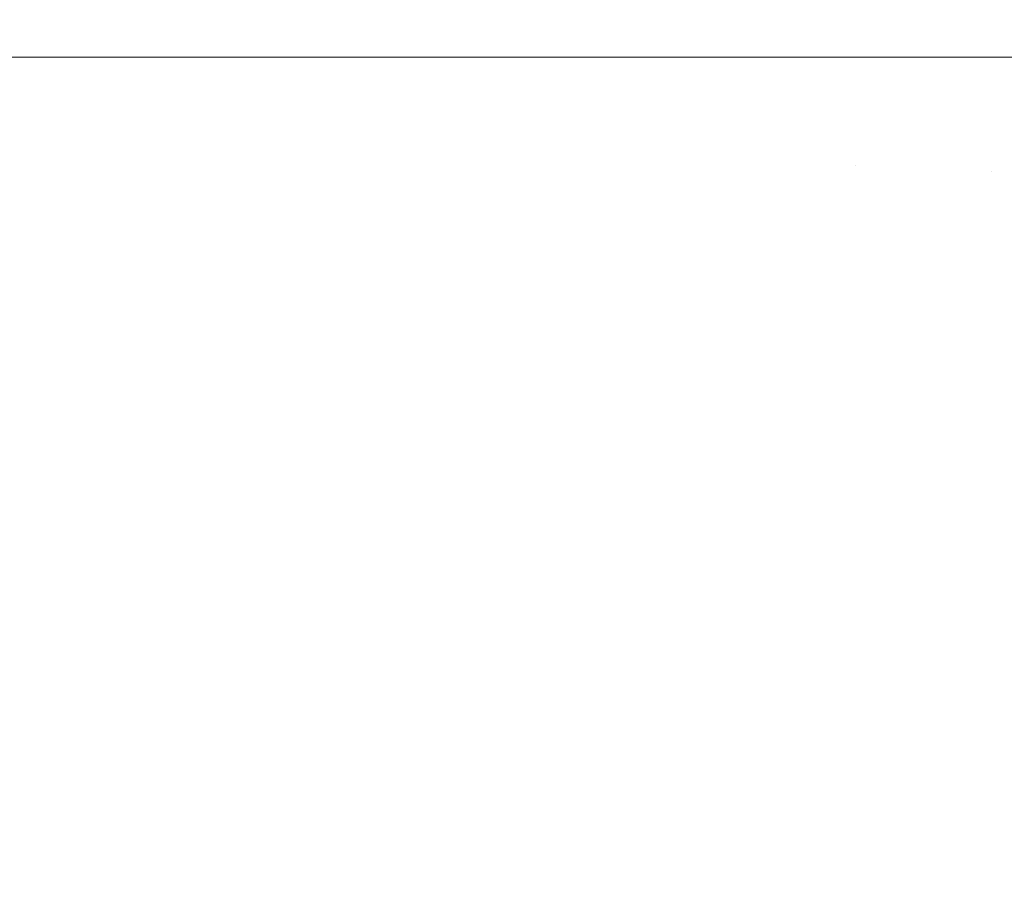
# Model space of a CAD drawing. Header units: centimetres. Extents: x -26 to 27.3, y -25.9 to -24.1.
# Tile 198 of 224: x 27.2238 to 27.2474, y -25.7799 to -25.759. Entities that reach past the tile are written whole.
import ezdxf

# ---------------------------------------------------------------- set-up
doc = ezdxf.new("R2010")
doc.units = ezdxf.units.CM
doc.header["$LTSCALE"] = 2.54
doc.layers.add('Lucido design-1', color=7, linetype='Continuous')

# ---------------------------------------------------------------- blocks, each defined once
blk = doc.blocks.new('Gruppo-7-1')
at = {"color": 7, "linetype": 'Continuous', "lineweight": 9}
for points, invisible_edges in [([(27.223786, -24.159888, 1182.413815), (27.223409, -24.159888, 1182.413976), (27.223409, -25.759888, 1182.413976), (27.223786, -25.759888, 1182.413815)], 10), ([(27.227066, -24.159888, 1181.633198), (27.227066, -25.759888, 1181.633198), (27.223412, -25.759888, 1181.631471), (27.223412, -24.159888, 1181.631471)], 5), ([(27.223786, -25.759888, 1182.413815), (27.227061, -25.759888, 1182.412246), (27.227061, -24.159888, 1182.412246), (27.223786, -24.159888, 1182.413815)], 10), ([(27.227629, -24.159888, 1182.411974), (27.227061, -24.159888, 1182.412246), (27.227061, -25.759888, 1182.412246), (27.227629, -25.759888, 1182.411974)], 10), ([(27.230652, -24.159888, 1181.635074), (27.230652, -25.759888, 1181.635074), (27.227066, -25.759888, 1181.633198), (27.227066, -24.159888, 1181.633198)], 5), ([(27.227629, -25.759888, 1182.411974), (27.230645, -25.759888, 1182.410368), (27.230645, -24.159888, 1182.410368), (27.227629, -24.159888, 1182.411974)], 10), ([(27.231384, -24.159888, 1182.409974), (27.230645, -24.159888, 1182.410368), (27.230645, -25.759888, 1182.410368), (27.231384, -25.759888, 1182.409974)], 10), ([(27.234162, -24.159888, 1181.637095), (27.234162, -25.759888, 1181.637095), (27.230652, -25.759888, 1181.635074), (27.230652, -24.159888, 1181.635074)], 5), ([(27.231384, -25.759888, 1182.409974), (27.234154, -25.759888, 1182.408345), (27.234154, -24.159888, 1182.408345), (27.231384, -24.159888, 1182.409974)], 10), ([(27.235047, -24.159888, 1182.40782), (27.234154, -24.159888, 1182.408345), (27.234154, -25.759888, 1182.408345), (27.235047, -25.759888, 1182.40782)], 10), ([(27.237592, -24.159888, 1181.639259), (27.237592, -25.759888, 1181.639259), (27.234162, -25.759888, 1181.637095), (27.234162, -24.159888, 1181.637095)], 5), ([(27.235047, -25.759888, 1182.40782), (27.237582, -25.759888, 1182.406179), (27.237582, -24.159888, 1182.406179), (27.235047, -24.159888, 1182.40782)], 10), ([(27.23861, -24.159888, 1182.405514), (27.237582, -24.159888, 1182.406179), (27.237582, -25.759888, 1182.406179), (27.23861, -25.759888, 1182.405514)], 10), ([(27.240933, -24.159888, 1181.641563), (27.240933, -25.759888, 1181.641563), (27.237592, -25.759888, 1181.639259), (27.237592, -24.159888, 1181.639259)], 5), ([(27.23861, -25.759888, 1182.405514), (27.240922, -25.759888, 1182.403875), (27.240922, -24.159888, 1182.403875), (27.23861, -24.159888, 1182.405514)], 10), ([(27.242068, -24.159888, 1182.403062), (27.240922, -24.159888, 1182.403875), (27.240922, -25.759888, 1182.403875), (27.242068, -25.759888, 1182.403062)], 10), ([(27.24423, -24.159888, 1181.64404), (27.24423, -25.759888, 1181.64404), (27.240933, -25.759888, 1181.641563), (27.240933, -24.159888, 1181.641563)], 5), ([(27.242068, -25.759888, 1182.403062), (27.243863, -25.759888, 1182.4017), (27.243863, -24.159888, 1182.4017), (27.242068, -24.159888, 1182.403062)], 10), ([(27.243863, -25.759888, 1182.4017), (27.244224, -25.759888, 1182.401407), (27.244224, -24.159888, 1182.401407), (27.243863, -24.159888, 1182.4017)], 10), ([(27.247132, -24.159888, 1182.399049), (27.244224, -24.159888, 1182.401407), (27.244224, -25.759888, 1182.401407), (27.247132, -25.759888, 1182.399049)], 10), ([(27.247379, -24.159888, 1181.646615), (27.247379, -25.759888, 1181.646615), (27.24423, -25.759888, 1181.64404), (27.24423, -24.159888, 1181.64404)], 5), ([(27.247132, -25.759888, 1182.399049), (27.247375, -25.759888, 1182.398835), (27.247375, -24.159888, 1182.398835), (27.247132, -24.159888, 1182.399049)], 10), ([(27.2503, -24.159888, 1182.39625), (27.247375, -24.159888, 1182.398835), (27.247375, -25.759888, 1182.398835), (27.2503, -25.759888, 1182.39625)], 10), ([(27.227066, -25.759888, 1181.633198), (27.227026, -25.761779, 1181.633198), (27.223375, -25.761624, 1181.631471), (27.223412, -25.759888, 1181.631471)], 7), ([(27.227061, -25.759888, 1182.412246), (27.223786, -25.759888, 1182.413815), (27.223749, -25.761639, 1182.413815), (27.227588, -25.761803, 1182.411974)], 14), ([(27.230652, -25.759888, 1181.635074), (27.230609, -25.761931, 1181.635074), (27.227026, -25.761779, 1181.633198), (27.227066, -25.759888, 1181.633198)], 7), ([(27.227588, -25.761803, 1182.411974), (27.227629, -25.759888, 1182.411974), (27.227061, -25.759888, 1182.412246)], 9), ([(27.230645, -25.759888, 1182.410368), (27.227629, -25.759888, 1182.411974), (27.227588, -25.761803, 1182.411974), (27.23134, -25.761962, 1182.409974)], 14), ([(27.234162, -25.759888, 1181.637095), (27.234116, -25.76208, 1181.637095), (27.230609, -25.761931, 1181.635074), (27.230652, -25.759888, 1181.635074)], 7), ([(27.23134, -25.761962, 1182.409974), (27.231384, -25.759888, 1182.409974), (27.230645, -25.759888, 1182.410368)], 9), ([(27.234154, -25.759888, 1182.408345), (27.231384, -25.759888, 1182.409974), (27.23134, -25.761962, 1182.409974), (27.234999, -25.762117, 1182.40782)], 14), ([(27.237592, -25.759888, 1181.639259), (27.237542, -25.762225, 1181.639259), (27.234116, -25.76208, 1181.637095), (27.234162, -25.759888, 1181.637095)], 7), ([(27.234999, -25.762117, 1182.40782), (27.235047, -25.759888, 1182.40782), (27.234154, -25.759888, 1182.408345)], 9), ([(27.237582, -25.759888, 1182.406179), (27.235047, -25.759888, 1182.40782), (27.234999, -25.762117, 1182.40782), (27.238559, -25.762269, 1182.405514)], 14), ([(27.240933, -25.759888, 1181.641563), (27.240881, -25.762367, 1181.641563), (27.237542, -25.762225, 1181.639259), (27.237592, -25.759888, 1181.639259)], 7), ([(27.238559, -25.762269, 1182.405514), (27.23861, -25.759888, 1182.405514), (27.237582, -25.759888, 1182.406179)], 9), ([(27.240922, -25.759888, 1182.403875), (27.23861, -25.759888, 1182.405514), (27.238559, -25.762269, 1182.405514), (27.242015, -25.762415, 1182.403062)], 14), ([(27.24423, -25.759888, 1181.64404), (27.244174, -25.762507, 1181.64404), (27.240881, -25.762367, 1181.641563), (27.240933, -25.759888, 1181.641563)], 7), ([(27.242015, -25.762415, 1182.403062), (27.242068, -25.759888, 1182.403062), (27.240922, -25.759888, 1182.403875)], 9), ([(27.242068, -25.759888, 1182.403062), (27.242015, -25.762415, 1182.403062), (27.243808, -25.762492, 1182.4017), (27.243863, -25.759888, 1182.4017)], 7), ([(27.243808, -25.762492, 1182.4017), (27.247074, -25.76263, 1182.399049), (27.247132, -25.759888, 1182.399049), (27.244224, -25.759888, 1182.401407)], 11), ([(27.244224, -25.759888, 1182.401407), (27.243863, -25.759888, 1182.4017), (27.243808, -25.762492, 1182.4017)], 10), ([(27.247379, -25.759888, 1181.646615), (27.24732, -25.762641, 1181.646615), (27.244174, -25.762507, 1181.64404), (27.24423, -25.759888, 1181.64404)], 7), ([(27.247074, -25.76263, 1182.399049), (27.250239, -25.762765, 1182.39625), (27.2503, -25.759888, 1182.39625), (27.247375, -25.759888, 1182.398835)], 11), ([(27.247375, -25.759888, 1182.398835), (27.247132, -25.759888, 1182.399049), (27.247074, -25.76263, 1182.399049)], 10), ([(27.250423, -25.759888, 1181.649318), (27.250362, -25.76277, 1181.649318), (27.24732, -25.762641, 1181.646615), (27.247379, -25.759888, 1181.646615)], 7), ([(27.227026, -25.761779, 1181.633198), (27.226906, -25.763666, 1181.633198), (27.223264, -25.763356, 1181.631471), (27.223375, -25.761624, 1181.631471)], 15), ([(27.223749, -25.761639, 1182.413815), (27.223638, -25.763388, 1182.413815), (27.227466, -25.763714, 1182.411974), (27.227588, -25.761803, 1182.411974)], 15), ([(27.230609, -25.761931, 1181.635074), (27.230479, -25.76397, 1181.635074), (27.226906, -25.763666, 1181.633198), (27.227026, -25.761779, 1181.633198)], 15), ([(27.227588, -25.761803, 1182.411974), (27.227466, -25.763714, 1182.411974), (27.231208, -25.764032, 1182.409974), (27.23134, -25.761962, 1182.409974)], 15), ([(27.234116, -25.76208, 1181.637095), (27.233976, -25.764268, 1181.637095), (27.230479, -25.76397, 1181.635074), (27.230609, -25.761931, 1181.635074)], 15), ([(27.23134, -25.761962, 1182.409974), (27.231208, -25.764032, 1182.409974), (27.234857, -25.764343, 1182.40782), (27.234999, -25.762117, 1182.40782)], 15), ([(27.237542, -25.762225, 1181.639259), (27.237393, -25.764559, 1181.639259), (27.233976, -25.764268, 1181.637095), (27.234116, -25.76208, 1181.637095)], 15), ([(27.234999, -25.762117, 1182.40782), (27.234857, -25.764343, 1182.40782), (27.238408, -25.764645, 1182.405514), (27.238559, -25.762269, 1182.405514)], 15), ([(27.240881, -25.762367, 1181.641563), (27.240723, -25.764842, 1181.641563), (27.237393, -25.764559, 1181.639259), (27.237542, -25.762225, 1181.639259)], 15), ([(27.238559, -25.762269, 1182.405514), (27.238408, -25.764645, 1182.405514), (27.241854, -25.764938, 1182.403062), (27.242015, -25.762415, 1182.403062)], 15), ([(27.244174, -25.762507, 1181.64404), (27.244008, -25.765122, 1181.64404), (27.240723, -25.764842, 1181.641563), (27.240881, -25.762367, 1181.641563)], 15), ([(27.242015, -25.762415, 1182.403062), (27.241854, -25.764938, 1182.403062), (27.243642, -25.76509, 1182.4017), (27.243808, -25.762492, 1182.4017)], 15), ([(27.243808, -25.762492, 1182.4017), (27.243642, -25.76509, 1182.4017), (27.2469, -25.765368, 1182.399049), (27.247074, -25.76263, 1182.399049)], 15), ([(27.24732, -25.762641, 1181.646615), (27.247145, -25.765389, 1181.646615), (27.244008, -25.765122, 1181.64404), (27.244174, -25.762507, 1181.64404)], 15), ([(27.247074, -25.76263, 1182.399049), (27.2469, -25.765368, 1182.399049), (27.250056, -25.765636, 1182.39625), (27.250239, -25.762765, 1182.39625)], 15), ([(27.250362, -25.76277, 1181.649318), (27.250179, -25.765647, 1181.649318), (27.247145, -25.765389, 1181.646615), (27.24732, -25.762641, 1181.646615)], 15), ([(27.226906, -25.763666, 1181.633198), (27.226705, -25.765546, 1181.633198), (27.223081, -25.765082, 1181.631471), (27.223264, -25.763356, 1181.631471)], 15), ([(27.223638, -25.763388, 1182.413815), (27.223452, -25.76513, 1182.413815), (27.227263, -25.765618, 1182.411974), (27.227466, -25.763714, 1182.411974)], 15), ([(27.230479, -25.76397, 1181.635074), (27.230262, -25.766002, 1181.635074), (27.226705, -25.765546, 1181.633198), (27.226906, -25.763666, 1181.633198)], 15), ([(27.227466, -25.763714, 1182.411974), (27.227263, -25.765618, 1182.411974), (27.230988, -25.766095, 1182.409974), (27.231208, -25.764032, 1182.409974)], 15), ([(27.233976, -25.764268, 1181.637095), (27.233744, -25.766448, 1181.637095), (27.230262, -25.766002, 1181.635074), (27.230479, -25.76397, 1181.635074)], 15), ([(27.231208, -25.764032, 1182.409974), (27.230988, -25.766095, 1182.409974), (27.234621, -25.76656, 1182.40782), (27.234857, -25.764343, 1182.40782)], 15), ([(27.237393, -25.764559, 1181.639259), (27.237146, -25.766883, 1181.639259), (27.233744, -25.766448, 1181.637095), (27.233976, -25.764268, 1181.637095)], 15), ([(27.234857, -25.764343, 1182.40782), (27.234621, -25.76656, 1182.40782), (27.238156, -25.767013, 1182.405514), (27.238408, -25.764645, 1182.405514)], 15), ([(27.240723, -25.764842, 1181.641563), (27.24046, -25.767308, 1181.641563), (27.237146, -25.766883, 1181.639259), (27.237393, -25.764559, 1181.639259)], 15), ([(27.238408, -25.764645, 1182.405514), (27.238156, -25.767013, 1182.405514), (27.241586, -25.767452, 1182.403062), (27.241854, -25.764938, 1182.403062)], 15), ([(27.244008, -25.765122, 1181.64404), (27.24373, -25.767727, 1181.64404), (27.24046, -25.767308, 1181.641563), (27.240723, -25.764842, 1181.641563)], 15), ([(27.241854, -25.764938, 1182.403062), (27.241586, -25.767452, 1182.403062), (27.243366, -25.76768, 1182.4017), (27.243642, -25.76509, 1182.4017)], 15), ([(27.226705, -25.765546, 1181.633198), (27.226426, -25.767417, 1181.633198), (27.222824, -25.766799, 1181.631471), (27.223081, -25.765082, 1181.631471)], 15), ([(27.223452, -25.76513, 1182.413815), (27.223193, -25.766862, 1182.413815), (27.22698, -25.767512, 1182.411974), (27.227263, -25.765618, 1182.411974)], 15), ([(27.243642, -25.76509, 1182.4017), (27.243366, -25.76768, 1182.4017), (27.246609, -25.768095, 1182.399049), (27.2469, -25.765368, 1182.399049)], 15), ([(27.247145, -25.765389, 1181.646615), (27.246853, -25.768126, 1181.646615), (27.24373, -25.767727, 1181.64404), (27.244008, -25.765122, 1181.64404)], 15), ([(27.2469, -25.765368, 1182.399049), (27.246609, -25.768095, 1182.399049), (27.249751, -25.768497, 1182.39625), (27.250056, -25.765636, 1182.39625)], 15), ([(27.250179, -25.765647, 1181.649318), (27.249873, -25.768513, 1181.649318), (27.246853, -25.768126, 1181.646615), (27.247145, -25.765389, 1181.646615)], 15), ([(27.230262, -25.766002, 1181.635074), (27.22996, -25.768023, 1181.635074), (27.226426, -25.767417, 1181.633198), (27.226705, -25.765546, 1181.633198)], 15), ([(27.227263, -25.765618, 1182.411974), (27.22698, -25.767512, 1182.411974), (27.230681, -25.768146, 1182.409974), (27.230988, -25.766095, 1182.409974)], 15), ([(27.233744, -25.766448, 1181.637095), (27.23342, -25.768616, 1181.637095), (27.22996, -25.768023, 1181.635074), (27.230262, -25.766002, 1181.635074)], 15), ([(27.230988, -25.766095, 1182.409974), (27.230681, -25.768146, 1182.409974), (27.234291, -25.768765, 1182.40782), (27.234621, -25.76656, 1182.40782)], 15), ([(27.237146, -25.766883, 1181.639259), (27.2368, -25.769196, 1181.639259), (27.23342, -25.768616, 1181.637095), (27.233744, -25.766448, 1181.637095)], 15), ([(27.234621, -25.76656, 1182.40782), (27.234291, -25.768765, 1182.40782), (27.237803, -25.769368, 1182.405514), (27.238156, -25.767013, 1182.405514)], 15), ([(27.226426, -25.767417, 1181.633198), (27.226066, -25.769273, 1181.633198), (27.222494, -25.768503, 1181.631471), (27.222824, -25.766799, 1181.631471)], 15), ([(27.223193, -25.766862, 1182.413815), (27.22286, -25.768582, 1182.413815), (27.226616, -25.769392, 1182.411974), (27.22698, -25.767512, 1182.411974)], 15), ([(27.24046, -25.767308, 1181.641563), (27.240093, -25.76976, 1181.641563), (27.2368, -25.769196, 1181.639259), (27.237146, -25.766883, 1181.639259)], 15), ([(27.238156, -25.767013, 1182.405514), (27.237803, -25.769368, 1182.405514), (27.241212, -25.769952, 1182.403062), (27.241586, -25.767452, 1182.403062)], 15), ([(27.24373, -25.767727, 1181.64404), (27.243342, -25.770317, 1181.64404), (27.240093, -25.76976, 1181.641563), (27.24046, -25.767308, 1181.641563)], 15), ([(27.22996, -25.768023, 1181.635074), (27.229572, -25.770029, 1181.635074), (27.226066, -25.769273, 1181.633198), (27.226426, -25.767417, 1181.633198)], 15), ([(27.22698, -25.767512, 1182.411974), (27.226616, -25.769392, 1182.411974), (27.230287, -25.770183, 1182.409974), (27.230681, -25.768146, 1182.409974)], 15), ([(27.241586, -25.767452, 1182.403062), (27.241212, -25.769952, 1182.403062), (27.242981, -25.770255, 1182.4017), (27.243366, -25.76768, 1182.4017)], 15), ([(27.243366, -25.76768, 1182.4017), (27.242981, -25.770255, 1182.4017), (27.246203, -25.770808, 1182.399049), (27.246609, -25.768095, 1182.399049)], 15), ([(27.246853, -25.768126, 1181.646615), (27.246446, -25.77085, 1181.646615), (27.243342, -25.770317, 1181.64404), (27.24373, -25.767727, 1181.64404)], 15), ([(27.23342, -25.768616, 1181.637095), (27.233003, -25.770768, 1181.637095), (27.229572, -25.770029, 1181.635074), (27.22996, -25.768023, 1181.635074)], 15), ([(27.230681, -25.768146, 1182.409974), (27.230287, -25.770183, 1182.409974), (27.233868, -25.770955, 1182.40782), (27.234291, -25.768765, 1182.40782)], 15), ([(27.246609, -25.768095, 1182.399049), (27.246203, -25.770808, 1182.399049), (27.249325, -25.771343, 1182.39625), (27.249751, -25.768497, 1182.39625)], 15), ([(27.249873, -25.768513, 1181.649318), (27.249447, -25.771364, 1181.649318), (27.246446, -25.77085, 1181.646615), (27.246853, -25.768126, 1181.646615)], 15), ([(27.226066, -25.769273, 1181.633198), (27.225629, -25.771113, 1181.633198), (27.222092, -25.770192, 1181.631471), (27.222494, -25.768503, 1181.631471)], 15), ([(27.22286, -25.768582, 1182.413815), (27.222455, -25.770287, 1182.413815), (27.226173, -25.771255, 1182.411974), (27.226616, -25.769392, 1182.411974)], 15), ([(27.2368, -25.769196, 1181.639259), (27.236356, -25.771491, 1181.639259), (27.233003, -25.770768, 1181.637095), (27.23342, -25.768616, 1181.637095)], 15), ([(27.234291, -25.768765, 1182.40782), (27.233868, -25.770955, 1182.40782), (27.237351, -25.771705, 1182.405514), (27.237803, -25.769368, 1182.405514)], 15), ([(27.240093, -25.76976, 1181.641563), (27.239622, -25.772195, 1181.641563), (27.236356, -25.771491, 1181.639259), (27.2368, -25.769196, 1181.639259)], 15), ([(27.229572, -25.770029, 1181.635074), (27.229099, -25.772017, 1181.635074), (27.225629, -25.771113, 1181.633198), (27.226066, -25.769273, 1181.633198)], 15), ([(27.226616, -25.769392, 1182.411974), (27.226173, -25.771255, 1182.411974), (27.229807, -25.772201, 1182.409974), (27.230287, -25.770183, 1182.409974)], 15), ([(27.237803, -25.769368, 1182.405514), (27.237351, -25.771705, 1182.405514), (27.240732, -25.772434, 1182.403062), (27.241212, -25.769952, 1182.403062)], 15), ([(27.243342, -25.770317, 1181.64404), (27.242845, -25.772889, 1181.64404), (27.239622, -25.772195, 1181.641563), (27.240093, -25.76976, 1181.641563)], 15), ([(27.233003, -25.770768, 1181.637095), (27.232496, -25.772901, 1181.637095), (27.229099, -25.772017, 1181.635074), (27.229572, -25.770029, 1181.635074)], 15), ([(27.241212, -25.769952, 1182.403062), (27.240732, -25.772434, 1182.403062), (27.242486, -25.772812, 1182.4017), (27.242981, -25.770255, 1182.4017)], 15), ([(27.225629, -25.771113, 1181.633198), (27.225114, -25.772933, 1181.633198), (27.221619, -25.771863, 1181.631471), (27.222092, -25.770192, 1181.631471)], 15), ([(27.222455, -25.770287, 1182.413815), (27.221977, -25.771972, 1182.413815), (27.225651, -25.773097, 1182.411974), (27.226173, -25.771255, 1182.411974)], 15), ([(27.230287, -25.770183, 1182.409974), (27.229807, -25.772201, 1182.409974), (27.233352, -25.773124, 1182.40782), (27.233868, -25.770955, 1182.40782)], 15), ([(27.242981, -25.770255, 1182.4017), (27.242486, -25.772812, 1182.4017), (27.245682, -25.773501, 1182.399049), (27.246203, -25.770808, 1182.399049)], 15), ([(27.246446, -25.77085, 1181.646615), (27.245923, -25.773553, 1181.646615), (27.242845, -25.772889, 1181.64404), (27.243342, -25.770317, 1181.64404)], 15), ([(27.236356, -25.771491, 1181.639259), (27.235815, -25.773765, 1181.639259), (27.232496, -25.772901, 1181.637095), (27.233003, -25.770768, 1181.637095)], 15), ([(27.246203, -25.770808, 1182.399049), (27.245682, -25.773501, 1182.399049), (27.248778, -25.774168, 1182.39625), (27.249325, -25.771343, 1182.39625)], 15), ([(27.249447, -25.771364, 1181.649318), (27.248899, -25.774194, 1181.649318), (27.245923, -25.773553, 1181.646615), (27.246446, -25.77085, 1181.646615)], 15), ([(27.229099, -25.772017, 1181.635074), (27.228542, -25.773983, 1181.635074), (27.225114, -25.772933, 1181.633198), (27.225629, -25.771113, 1181.633198)], 15), ([(27.233868, -25.770955, 1182.40782), (27.233352, -25.773124, 1182.40782), (27.2368, -25.774022, 1182.405514), (27.237351, -25.771705, 1182.405514)], 15), ([(27.226173, -25.771255, 1182.411974), (27.225651, -25.773097, 1182.411974), (27.229242, -25.774197, 1182.409974), (27.229807, -25.772201, 1182.409974)], 15), ([(27.239622, -25.772195, 1181.641563), (27.239049, -25.774607, 1181.641563), (27.235815, -25.773765, 1181.639259), (27.236356, -25.771491, 1181.639259)], 15), ([(27.237351, -25.771705, 1182.405514), (27.2368, -25.774022, 1182.405514), (27.240147, -25.774893, 1182.403062), (27.240732, -25.772434, 1182.403062)], 15), ([(27.225114, -25.772933, 1181.633198), (27.224522, -25.774729, 1181.633198), (27.221076, -25.773511, 1181.631471), (27.221619, -25.771863, 1181.631471)], 15), ([(27.221977, -25.771972, 1182.413815), (27.221429, -25.773636, 1182.413815), (27.225052, -25.774916, 1182.411974), (27.225651, -25.773097, 1182.411974)], 15), ([(27.232496, -25.772901, 1181.637095), (27.231899, -25.775011, 1181.637095), (27.228542, -25.773983, 1181.635074), (27.229099, -25.772017, 1181.635074)], 15), ([(27.229807, -25.772201, 1182.409974), (27.229242, -25.774197, 1182.409974), (27.232744, -25.77527, 1182.40782), (27.233352, -25.773124, 1182.40782)], 15), ([(27.242845, -25.772889, 1181.64404), (27.242239, -25.775438, 1181.64404), (27.239049, -25.774607, 1181.641563), (27.239622, -25.772195, 1181.641563)], 15), ([(27.240732, -25.772434, 1182.403062), (27.240147, -25.774893, 1182.403062), (27.241884, -25.775346, 1182.4017), (27.242486, -25.772812, 1182.4017)], 15), ([(27.228542, -25.773983, 1181.635074), (27.227902, -25.775923, 1181.635074), (27.224522, -25.774729, 1181.633198), (27.225114, -25.772933, 1181.633198)], 15), ([(27.235815, -25.773765, 1181.639259), (27.235178, -25.776015, 1181.639259), (27.231899, -25.775011, 1181.637095), (27.232496, -25.772901, 1181.637095)], 15), ([(27.242486, -25.772812, 1182.4017), (27.241884, -25.775346, 1182.4017), (27.245047, -25.776169, 1182.399049), (27.245682, -25.773501, 1182.399049)], 15), ([(27.245923, -25.773553, 1181.646615), (27.245286, -25.776232, 1181.646615), (27.242239, -25.775438, 1181.64404), (27.242845, -25.772889, 1181.64404)], 15), ([(27.225651, -25.773097, 1182.411974), (27.225052, -25.774916, 1182.411974), (27.228593, -25.776167, 1182.409974), (27.229242, -25.774197, 1182.409974)], 15), ([(27.233352, -25.773124, 1182.40782), (27.232744, -25.77527, 1182.40782), (27.236151, -25.776313, 1182.405514), (27.2368, -25.774022, 1182.405514)], 15), ([(27.224522, -25.774729, 1181.633198), (27.223854, -25.776498, 1181.633198), (27.220463, -25.775136, 1181.631471), (27.221076, -25.773511, 1181.631471)], 15), ([(27.221429, -25.773636, 1182.413815), (27.22081, -25.775275, 1182.413815), (27.224376, -25.776708, 1182.411974), (27.225052, -25.774916, 1182.411974)], 15), ([(27.245682, -25.773501, 1182.399049), (27.245047, -25.776169, 1182.399049), (27.248113, -25.776968, 1182.39625), (27.248778, -25.774168, 1182.39625)], 15), ([(27.248899, -25.774194, 1181.649318), (27.248232, -25.776999, 1181.649318), (27.245286, -25.776232, 1181.646615), (27.245923, -25.773553, 1181.646615)], 15), ([(27.239049, -25.774607, 1181.641563), (27.238373, -25.776993, 1181.641563), (27.235178, -25.776015, 1181.639259), (27.235815, -25.773765, 1181.639259)], 15), ([(27.231899, -25.775011, 1181.637095), (27.231212, -25.777093, 1181.637095), (27.227902, -25.775923, 1181.635074), (27.228542, -25.773983, 1181.635074)], 15), ([(27.2368, -25.774022, 1182.405514), (27.236151, -25.776313, 1182.405514), (27.239458, -25.777326, 1182.403062), (27.240147, -25.774893, 1182.403062)], 15), ([(27.229242, -25.774197, 1182.409974), (27.228593, -25.776167, 1182.409974), (27.232046, -25.777387, 1182.40782), (27.232744, -25.77527, 1182.40782)], 15), ([(27.242239, -25.775438, 1181.64404), (27.241525, -25.777959, 1181.64404), (27.238373, -25.776993, 1181.641563), (27.239049, -25.774607, 1181.641563)], 15), ([(27.227902, -25.775923, 1181.635074), (27.227181, -25.777835, 1181.635074), (27.223854, -25.776498, 1181.633198), (27.224522, -25.774729, 1181.633198)], 15), ([(27.225052, -25.774916, 1182.411974), (27.224376, -25.776708, 1182.411974), (27.22786, -25.778108, 1182.409974), (27.228593, -25.776167, 1182.409974)], 15), ([(27.235178, -25.776015, 1181.639259), (27.234446, -25.778235, 1181.639259), (27.231212, -25.777093, 1181.637095), (27.231899, -25.775011, 1181.637095)], 15), ([(27.240147, -25.774893, 1182.403062), (27.239458, -25.777326, 1182.403062), (27.241174, -25.777851, 1182.4017), (27.241884, -25.775346, 1182.4017)], 15), ([(27.223854, -25.776498, 1181.633198), (27.223112, -25.778238, 1181.633198), (27.219782, -25.776732, 1181.631471), (27.220463, -25.775136, 1181.631471)], 15), ([(27.22081, -25.775275, 1182.413815), (27.220123, -25.776886, 1182.413815), (27.223624, -25.778469, 1182.411974), (27.224376, -25.776708, 1182.411974)], 15), ([(27.232744, -25.77527, 1182.40782), (27.232046, -25.777387, 1182.40782), (27.235406, -25.778574, 1182.405514), (27.236151, -25.776313, 1182.405514)], 15), ([(27.241884, -25.775346, 1182.4017), (27.241174, -25.777851, 1182.4017), (27.2443, -25.778809, 1182.399049), (27.245047, -25.776169, 1182.399049)], 15), ([(27.245286, -25.776232, 1181.646615), (27.244536, -25.778881, 1181.646615), (27.241525, -25.777959, 1181.64404), (27.242239, -25.775438, 1181.64404)], 15), ([(27.231212, -25.777093, 1181.637095), (27.230438, -25.779144, 1181.637095), (27.227181, -25.777835, 1181.635074), (27.227902, -25.775923, 1181.635074)], 15), ([(27.238373, -25.776993, 1181.641563), (27.237597, -25.779349, 1181.641563), (27.234446, -25.778235, 1181.639259), (27.235178, -25.776015, 1181.639259)], 15), ([(27.228593, -25.776167, 1182.409974), (27.22786, -25.778108, 1182.409974), (27.231259, -25.779474, 1182.40782), (27.232046, -25.777387, 1182.40782)], 15), ([(27.245047, -25.776169, 1182.399049), (27.2443, -25.778809, 1182.399049), (27.247329, -25.779736, 1182.39625), (27.248113, -25.776968, 1182.39625)], 15), ([(27.248232, -25.776999, 1181.649318), (27.247447, -25.779772, 1181.649318), (27.244536, -25.778881, 1181.646615), (27.245286, -25.776232, 1181.646615)], 15), ([(27.227181, -25.777835, 1181.635074), (27.226379, -25.779714, 1181.635074), (27.223112, -25.778238, 1181.633198), (27.223854, -25.776498, 1181.633198)], 15), ([(27.236151, -25.776313, 1182.405514), (27.235406, -25.778574, 1182.405514), (27.238667, -25.779727, 1182.403062), (27.239458, -25.777326, 1182.403062)], 15), ([(27.224376, -25.776708, 1182.411974), (27.223624, -25.778469, 1182.411974), (27.227046, -25.780016, 1182.409974), (27.22786, -25.778108, 1182.409974)], 15), ([(27.241525, -25.777959, 1181.64404), (27.240705, -25.780447, 1181.64404), (27.237597, -25.779349, 1181.641563), (27.238373, -25.776993, 1181.641563)], 15), ([(27.248113, -25.776968, 1182.39625), (27.247329, -25.779736, 1182.39625), (27.250238, -25.780627, 1182.393323), (27.251058, -25.777734, 1182.393323)], 15), ([(27.234446, -25.778235, 1181.639259), (27.23362, -25.780423, 1181.639259), (27.230438, -25.779144, 1181.637095), (27.231212, -25.777093, 1181.637095)], 15), ([(27.232046, -25.777387, 1182.40782), (27.231259, -25.779474, 1182.40782), (27.234565, -25.780802, 1182.405514), (27.235406, -25.778574, 1182.405514)], 15), ([(27.239458, -25.777326, 1182.403062), (27.238667, -25.779727, 1182.403062), (27.240359, -25.780325, 1182.4017), (27.241174, -25.777851, 1182.4017)], 15), ([(27.230438, -25.779144, 1181.637095), (27.229578, -25.78116, 1181.637095), (27.226379, -25.779714, 1181.635074), (27.227181, -25.777835, 1181.635074)], 15), ([(27.241174, -25.777851, 1182.4017), (27.240359, -25.780325, 1182.4017), (27.243441, -25.781414, 1182.399049), (27.2443, -25.778809, 1182.399049)], 15), ([(27.22786, -25.778108, 1182.409974), (27.227046, -25.780016, 1182.409974), (27.230384, -25.781525, 1182.40782), (27.231259, -25.779474, 1182.40782)], 15), ([(27.244536, -25.778881, 1181.646615), (27.243674, -25.781496, 1181.646615), (27.240705, -25.780447, 1181.64404), (27.241525, -25.777959, 1181.64404)], 15), ([(27.226379, -25.779714, 1181.635074), (27.225498, -25.781558, 1181.635074), (27.222296, -25.779944, 1181.633198), (27.223112, -25.778238, 1181.633198)], 15), ([(27.237597, -25.779349, 1181.641563), (27.236721, -25.781669, 1181.641563), (27.23362, -25.780423, 1181.639259), (27.234446, -25.778235, 1181.639259)], 15), ([(27.223624, -25.778469, 1182.411974), (27.222798, -25.780197, 1182.411974), (27.226152, -25.781888, 1182.409974), (27.227046, -25.780016, 1182.409974)], 15), ([(27.235406, -25.778574, 1182.405514), (27.234565, -25.780802, 1182.405514), (27.237774, -25.782092, 1182.403062), (27.238667, -25.779727, 1182.403062)], 15), ([(27.2443, -25.778809, 1182.399049), (27.243441, -25.781414, 1182.399049), (27.246428, -25.782469, 1182.39625), (27.247329, -25.779736, 1182.39625)], 15), ([(27.247447, -25.779772, 1181.649318), (27.246544, -25.78251, 1181.649318), (27.243674, -25.781496, 1181.646615), (27.244536, -25.778881, 1181.646615)], 15), ([(27.23362, -25.780423, 1181.639259), (27.232703, -25.782573, 1181.639259), (27.229578, -25.78116, 1181.637095), (27.230438, -25.779144, 1181.637095)], 15), ([(27.240705, -25.780447, 1181.64404), (27.23978, -25.782898, 1181.64404), (27.236721, -25.781669, 1181.641563), (27.237597, -25.779349, 1181.641563)], 15), ([(27.231259, -25.779474, 1182.40782), (27.230384, -25.781525, 1182.40782), (27.233631, -25.782992, 1182.405514), (27.234565, -25.780802, 1182.405514)], 15), ([(27.229578, -25.78116, 1181.637095), (27.228633, -25.783139, 1181.637095), (27.225498, -25.781558, 1181.635074), (27.226379, -25.779714, 1181.635074)], 15), ([(27.238667, -25.779727, 1182.403062), (27.237774, -25.782092, 1182.403062), (27.239439, -25.782761, 1182.4017), (27.240359, -25.780325, 1182.4017)], 15), ([(27.247329, -25.779736, 1182.39625), (27.246428, -25.782469, 1182.39625), (27.249297, -25.783483, 1182.393323), (27.250238, -25.780627, 1182.393323)], 15), ([(27.250253, -25.780632, 1181.652146), (27.249312, -25.783488, 1181.652146), (27.246544, -25.78251, 1181.649318), (27.247447, -25.779772, 1181.649318)], 15)]:
    blk.add_3dface(points, dxfattribs=dict(at, invisible_edges=invisible_edges))

msp = doc.modelspace()

# ---------------------------------------------------------------- block references
at = {"layer": 'Lucido design-1', "color": 7}
msp.add_blockref('Gruppo-7-1', (0, 0), dxfattribs=at)

doc.saveas('drawing.dxf')
